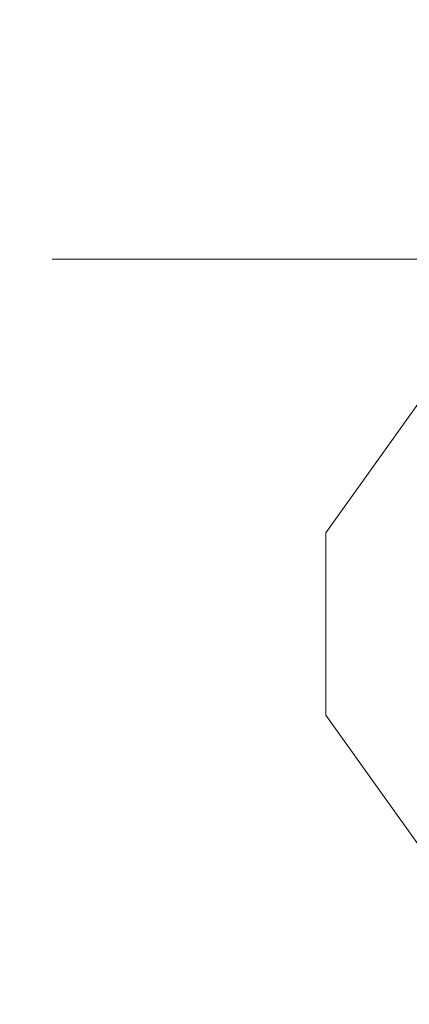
# Model space of a CAD drawing. Header units: inches. Extents: x -79624 to 52587, y -27526 to 10116.
# Tile 178 of 256: x 5582 to 5620, y -7273 to -7176. Entities that reach past the tile are written whole.
import ezdxf
from ezdxf import colors
from ezdxf.entities.mleader import LeaderData, LeaderLine
from ezdxf.math import Vec2, Vec3

# ---------------------------------------------------------------- set-up
doc = ezdxf.new("R2010")
doc.units = ezdxf.units.IN
doc.header["$MEASUREMENT"] = 0
doc.layers.add('- მექანიკური ნაწილი', color=7, linetype='Continuous', lineweight=18)
doc.layers.add('Dimensioning - General', color=7, linetype='Continuous')
doc.styles.add('CT', font='ARIALN.TTF', dxfattribs={"height": 200})
doc.styles.add('GENERATED_STYLE_1', font='txt')
doc.dimstyles.new('GENERATED_STYLE__1', dxfattribs={"dimtxt": 100, "dimasz": 76, "dimexe": 0.18, "dimexo": 0.0625, "dimgap": 0, "dimtad": 0, "dimdec": 0, "dimlfac": 0.1, "dimzin": 0, "dimdsep": 46, "dimtxsty": 'GENERATED_STYLE_1', "dimblk": 'ARROWHEAD_5', "dimblk1": 'ARROWHEAD_5', "dimblk2": 'ARROWHEAD_5', "dimcen": 0.09, "dimse1": 1, "dimse2": 1, "dimclrd": 7, "dimclre": 7, "dimclrt": 7, "dimadec": 0, "dimazin": 0, "dimtfac": 1, "dimtdec": 4, "dimtmove": 0, "dimatfit": 3, "dimfxl": 1, "dimtolj": 1, "dimtzin": 0, "dimarcsym": 0})

# ---------------------------------------------------------------- blocks, each defined once
blk = doc.blocks.new('ARROWHEAD_5')
at = {"linetype": 'Continuous', "lineweight": 0}
blk.add_hatch(color=0, dxfattribs=at).paths.add_polyline_path([(-1, 0.2679), (0, 0), (-1, -0.2679)])
at = {"color": 0, "linetype": 'Continuous', "lineweight": 0}
blk.add_line((0, 0), (-1, 0), dxfattribs=at)
blk = doc.blocks.new('*D249')
at = {"layer": 'Defpoints', "color": 0, "linetype": 'Continuous', "transparency": 16777216}
for p in [(358.556, 209.203), (25258.556, 209.203), (1258.556, -26125.722)]:
    blk.add_point(p, dxfattribs=at)
at = {"layer": 'Dimensioning - General', "color": 7, "linetype": 'Continuous', "lineweight": -2, "transparency": 16777216}
for p, q in [((358.556, 133.203), (358.556, -12795.724)), ((358.556, -26049.722), (358.556, -13148.104))]:
    blk.add_line(p, q, dxfattribs=at)
at = {"layer": 'Dimensioning - General', "color": 7, "linetype": 'Continuous', "lineweight": -2, "transparency": 16777216, "xscale": 76.00000000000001, "yscale": 76.00000000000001, "zscale": 76.00000000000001}
for p, rotation in [((358.556, 209.203), 90), ((358.556, -26125.722), 270)]:
    blk.add_blockref('ARROWHEAD_5', p, dxfattribs=dict(at, rotation=rotation))
at = {"layer": 'Dimensioning - General', "color": 7, "linetype": 'Continuous', "lineweight": 13, "transparency": 16777216, "insert": (358.556, -12971.914), "char_height": 100, "attachment_point": 5, "rotation": 90, "style": 'GENERATED_STYLE_1'}
blk.add_mtext('\\A1;2633', dxfattribs=at)
blk = doc.blocks.new('_DotSmall')
at = {"color": 0, "linetype": 'ByBlock', "const_width": 0.5}
blk.add_lwpolyline([(-0.0625, 0, 1), (0.0625, 0, 1)], format="xyb", close=True, dxfattribs=at)

msp = doc.modelspace()

# ---------------------------------------------------------------- linework, layer by layer
at = {"layer": '- მექანიკური ნაწილი', "lineweight": 0}
for points in [[(5657.11354, -7163.42304), (5612.2034, -7226.29723), (5657.11354, -7163.42304)], [(5612.2034, -7226.29723), (5612.2034, -7235.27926), (5612.2034, -7226.29723)], [(5612.2034, -7226.29723), (5612.2034, -7226.29723)], [(5612.2034, -7235.27926), (5612.2034, -7244.26129), (5612.2034, -7235.27926)], [(5612.2034, -7235.27926), (5612.2034, -7235.27926)], [(5612.2034, -7235.27926), (5612.2034, -7235.27926)], [(5612.2034, -7244.26129), (5657.11354, -7307.13548), (5612.2034, -7244.26129)]]:
    msp.add_lwpolyline(points, dxfattribs=at)
at = {"layer": '- მექანიკური ნაწილი', "color": 7, "lineweight": 0}
for points in [[(5594.23935, -7199.35115), (5585.25732, -7199.35115), (5594.23935, -7199.35115)], [(5585.25732, -7199.35115), (5585.25732, -7199.35115)], [(5585.25732, -7199.35115), (5594.23935, -7199.35115), (5585.25732, -7199.35115)], [(5594.23935, -7199.35115), (5585.25732, -7199.35115)], [(5585.25732, -7199.35115), (5594.23935, -7199.35115)], [(5594.23935, -7199.35115), (5585.25732, -7199.35115)], [(5585.25732, -7199.35115), (5594.23935, -7199.35115)], [(5612.2034, -7199.35115), (5594.23935, -7199.35115), (5612.2034, -7199.35115)], [(5594.23935, -7199.35115), (5594.23935, -7199.35115)], [(5594.23935, -7199.35115), (5594.23935, -7199.35115)], [(5594.23935, -7199.35115), (5612.2034, -7199.35115), (5594.23935, -7199.35115)], [(5612.2034, -7199.35115), (5594.23935, -7199.35115)], [(5594.23935, -7199.35115), (5612.2034, -7199.35115)], [(5612.2034, -7199.35115), (5594.23935, -7199.35115)], [(5594.23935, -7199.35115), (5612.2034, -7199.35115)], [(5603.22138, -7199.35115), (5603.22138, -7199.35115)], [(5612.2034, -7199.35115), (5603.22138, -7199.35115)], [(5603.22138, -7199.35115), (5603.22138, -7199.35115)], [(5603.22138, -7199.35115), (5612.2034, -7199.35115)], [(5612.2034, -7199.35115), (5603.22138, -7199.35115)], [(5603.22138, -7199.35115), (5603.22138, -7199.35115)], [(5603.22138, -7199.35115), (5612.2034, -7199.35115)], [(5612.2034, -7199.35115), (5603.22138, -7199.35115)], [(5603.22138, -7199.35115), (5603.22138, -7199.35115)], [(5603.22138, -7199.35115), (5612.2034, -7199.35115)], [(5603.22138, -7199.35115), (5603.22138, -7199.35115)], [(5603.22138, -7199.35115), (5612.2034, -7199.35115)], [(5612.2034, -7199.35115), (5603.22138, -7199.35115)], [(5603.22138, -7199.35115), (5603.22138, -7199.35115)], [(5603.22138, -7199.35115), (5612.2034, -7199.35115)], [(5612.2034, -7199.35115), (5603.22138, -7199.35115)], [(5603.22138, -7199.35115), (5603.22138, -7199.35115)], [(5603.22138, -7199.35115), (5612.2034, -7199.35115)], [(5612.2034, -7199.35115), (5603.22138, -7199.35115)], [(5603.22138, -7199.35115), (5603.22138, -7199.35115)], [(5603.22138, -7199.35115), (5612.2034, -7199.35115)], [(5612.2034, -7199.35115), (5603.22138, -7199.35115)], [(5603.22138, -7199.35115), (5603.22138, -7199.35115)], [(5603.22138, -7199.35115), (5603.22138, -7199.35115)], [(5603.22138, -7199.35115), (5612.2034, -7199.35115)], [(5612.2034, -7199.35115), (5603.22138, -7199.35115)], [(5603.22138, -7199.35115), (5603.22138, -7199.35115)], [(5603.22138, -7199.35115), (5612.2034, -7199.35115)], [(5612.2034, -7199.35115), (5603.22138, -7199.35115)], [(5603.22138, -7199.35115), (5603.22138, -7199.35115)], [(5603.22138, -7199.35115), (5612.2034, -7199.35115)], [(5612.2034, -7199.35115), (5603.22138, -7199.35115)], [(5603.22138, -7199.35115), (5603.22138, -7199.35115)], [(5603.22138, -7199.35115), (5612.2034, -7199.35115)], [(5612.2034, -7199.35115), (5603.22138, -7199.35115)], [(5603.22138, -7199.35115), (5603.22138, -7199.35115)], [(5648.13152, -7199.35115), (5612.2034, -7199.35115), (5648.13152, -7199.35115)], [(5612.2034, -7199.35115), (5612.2034, -7199.35115)], [(5612.2034, -7199.35115), (5612.2034, -7199.35115)], [(5612.2034, -7199.35115), (5648.13152, -7199.35115), (5612.2034, -7199.35115)], [(5648.13152, -7199.35115), (5612.2034, -7199.35115)], [(5612.2034, -7199.35115), (5648.13152, -7199.35115)], [(5612.2034, -7199.35115), (5612.2034, -7199.35115)], [(5612.2034, -7199.35115), (5612.2034, -7199.35115)], [(5612.2034, -7199.35115), (5612.2034, -7199.35115)], [(5612.2034, -7199.35115), (5612.2034, -7199.35115)], [(5612.2034, -7199.35115), (5621.18543, -7199.35115)], [(5621.18543, -7199.35115), (5612.2034, -7199.35115)], [(5612.2034, -7199.35115), (5612.2034, -7199.35115)], [(5612.2034, -7199.35115), (5612.2034, -7199.35115)], [(5612.2034, -7199.35115), (5621.18543, -7199.35115)], [(5621.18543, -7199.35115), (5612.2034, -7199.35115)], [(5612.2034, -7199.35115), (5612.2034, -7199.35115)], [(5612.2034, -7199.35115), (5612.2034, -7199.35115)], [(5612.2034, -7199.35115), (5621.18543, -7199.35115)], [(5621.18543, -7199.35115), (5612.2034, -7199.35115)], [(5612.2034, -7199.35115), (5612.2034, -7199.35115)], [(5612.2034, -7199.35115), (5612.2034, -7199.35115)], [(5612.2034, -7199.35115), (5612.2034, -7199.35115)], [(5612.2034, -7199.35115), (5612.2034, -7199.35115)], [(5612.2034, -7199.35115), (5612.2034, -7199.35115)], [(5648.13152, -7199.35115), (5612.2034, -7199.35115)], [(5612.2034, -7199.35115), (5648.13152, -7199.35115)], [(5612.2034, -7199.35115), (5612.2034, -7199.35115)], [(5612.2034, -7199.35115), (5612.2034, -7199.35115)], [(5612.2034, -7199.35115), (5612.2034, -7199.35115)], [(5612.2034, -7199.35115), (5612.2034, -7199.35115)]]:
    msp.add_lwpolyline(points, dxfattribs=at)
for points in [[(5908.61032, -7199.35115), (5980.46655, -7199.35115), (5917.59235, -7199.35115), (5845.73613, -7199.35115), (5782.86193, -7199.35115), (5845.73613, -7199.35115), (5917.59235, -7199.35115), (5980.46655, -7199.35115), (5908.61032, -7199.35115), (5827.77207, -7199.35115), (5755.91585, -7199.35115), (5702.02368, -7199.35115), (5648.13152, -7199.35115), (5612.2034, -7199.35115), (5594.23935, -7199.35115), (5585.25732, -7199.35115), (5594.23935, -7199.35115), (5612.2034, -7199.35115), (5648.13152, -7199.35115), (5702.02368, -7199.35115), (5755.91585, -7199.35115), (5827.77207, -7199.35115)], [(5612.2034, -7199.35115), (5603.22138, -7199.35115)], [(5612.2034, -7199.35115), (5621.18543, -7199.35115)]]:
    msp.add_lwpolyline(points, close=True, dxfattribs=at)

# ---------------------------------------------------------------- dimensions: what is measured, and where the dimension line sits
at = {"layer": 'Dimensioning - General', "color": 7, "linetype": 'Continuous', "lineweight": 13}
dim = msp.add_linear_dim(base=(358.55594, 209.20337), p1=(1258.55593, -26125.72241), p2=(25258.55593, 209.20337), angle=90, dimstyle='GENERATED_STYLE__1', dxfattribs=at)
dim.commit()
dim.dimension.update_dxf_attribs({"geometry": '*D249', "text_midpoint": (358.55594, -12971.91402), "dimtype": 160, "text_rotation": 90})

# ---------------------------------------------------------------- leaders
at = {"layer": '- მექანიკური ნაწილი', "color": 7}
ml = msp.add_multileader_mtext('Standard', dxfattribs=at)
ml.set_content('{\\fSylfaen|b1|i0|c0|p18;FDB-ROOF  \\fSylfaen|b0|i0|c0|p18;\\C1;QF-4            \\C7;N2XH FE180 E90-4X2.5}', color=7, style='CT')
ml.set_leader_properties()
ml.set_arrow_properties(name='DOTSMALL')
ml.build(insert=Vec2(0, 0))
ml.multileader.update_dxf_attribs({"has_dogleg": 0, "text_left_attachment_type": 6, "text_right_attachment_type": 6, "dogleg_length": 9, "arrow_head_size": 215.76216})
ctx = ml.context
ctx.base_point, ctx.char_height, ctx.arrow_head_size, ctx.landing_gap_size, ctx.plane_origin = Vec3(4404.3436, -5698.79462), 214.21600799, 215.76216, 71.92072, Vec3(-16312.78055, -26107.8537)
ctx.left_attachment, ctx.right_attachment, ctx.text_align_type = 6, 6, 1
notes = []
notes.append((ctx, [(1, (1, 1, 0), (4395.3436, -5698.79462), (1, 0), 9, [(2, [(5981.41107, -7254.60492)], 0, [])])]))
ctx.mtext.insert, ctx.mtext.width, ctx.mtext.defined_height, ctx.mtext.alignment, ctx.mtext.flow_direction = Vec3(6035.81144, -5441.73541), 3165.613385, 305.10903, 2, 5
for ctx, leaders in notes:
    for number, flags, end, landing, length, lines in leaders:
        leader = LeaderData()
        leader.index, (leader.has_last_leader_line, leader.has_dogleg_vector, leader.attachment_direction) = number, flags
        leader.last_leader_point, leader.dogleg_vector, leader.dogleg_length = Vec3(end), Vec3(landing), length
        for number, points, colour, breaks in lines:
            line = LeaderLine()
            line.index, line.vertices, line.color, line.breaks = number, Vec3.list(points), colors.encode_raw_color(colour), breaks
            leader.lines.append(line)
        ctx.leaders.append(leader)

doc.saveas('drawing.dxf')
